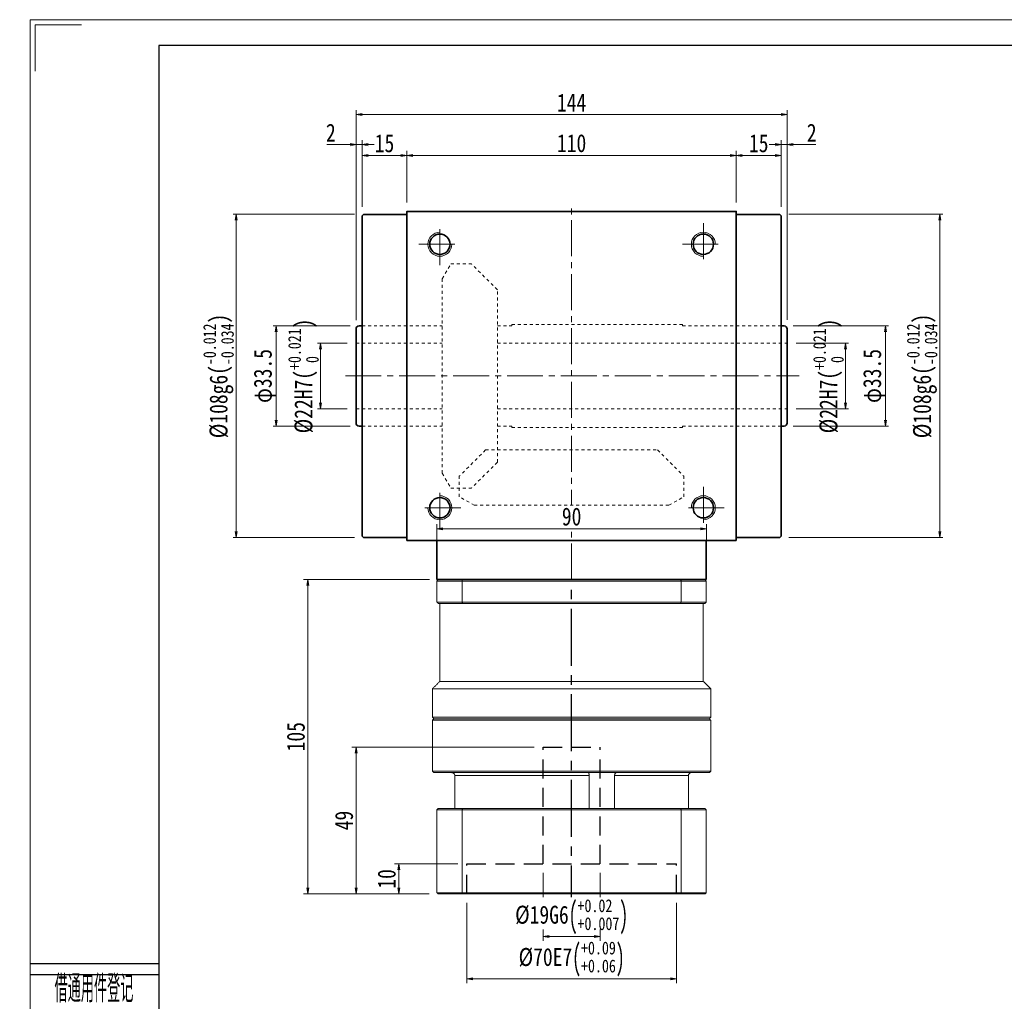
# Model space of a CAD drawing. Header units: millimetres. Extents: x -13 to 739, y -6 to 504.
# Tile 2 of 6: x -13 to 316, y 176 to 504. Entities that reach past the tile are written whole.
import ezdxf
from ezdxf.enums import TextEntityAlignment as Align

# ---------------------------------------------------------------- set-up
doc = ezdxf.new("R2010")
doc.units = ezdxf.units.MM
for name, pattern in [('CENTER2', [28.575, 19.05, -3.175, 3.175, -3.175]), ('DASHED2', [9.525, 6.35, -3.175]), ('点画线', [18, 12, -2, 2, -2]), ('虚线', [2, 1, -1])]:
    doc.linetypes.add(name, pattern=pattern)
for name, color, linetype in [('2细线层', 4, 'Continuous'), ('3中心线层', 1, 'CENTER2'), ('4虚线层', 6, 'DASHED2'), ('6文字层', 3, 'Continuous')]:
    doc.layers.add(name, color=color, linetype=linetype)
for name, color, linetype, lineweight in [('EB0', 7, 'Continuous', 35), ('中心线层', 1, '点画线', 18), ('图框_外框线', 7, 'Continuous', 18), ('尺寸线层', 3, 'Continuous', 18), ('粗实线层', 7, 'Continuous', 35)]:
    doc.layers.add(name, color=color, linetype=linetype, lineweight=lineweight)
doc.styles.add('PC_TEXTSTYLE', font='ISOCP.SHX', dxfattribs={"width": 0.707, "bigfont": 'GBCBIG.SHX'})
doc.styles.add('宋体', font='SimSun.ttf', dxfattribs={"width": 0.8})
doc.dimstyles.new('A水平标注$0', dxfattribs={"dimtxt": 3.5, "dimasz": 2, "dimexe": 1.5, "dimexo": 3, "dimgap": 1.1, "dimtad": 1, "dimtoh": 1, "dimdec": 4, "dimdsep": 46, "dimtxsty": '宋体', "dimblk": 'OPEN', "dimcen": 3, "dimclrd": 3, "dimclre": 3, "dimclrt": 6, "dimadec": 0, "dimazin": 0, "dimtm": 1e-09, "dimtfac": 1, "dimtdec": 4, "dimtix": 1, "dimtmove": 0, "dimatfit": 3, "dimldrblk": 'OPEN', "dimfxl": 0, "dimlwd": 13, "dimlwe": 13, "dimarcsym": 0})
doc.dimstyles.new('D直径标注φ25', dxfattribs={"dimtxt": 3.5, "dimasz": 2, "dimexe": 1, "dimexo": 3, "dimtad": 1, "dimtoh": 1, "dimdec": 1, "dimdsep": 46, "dimtxsty": '宋体', "dimblk": 'OPEN', "dimcen": 3, "dimclrd": 3, "dimclre": 3, "dimclrt": 130, "dimadec": 0, "dimazin": 0, "dimtm": 1e-09, "dimtfac": 1, "dimtdec": 1, "dimtmove": 0, "dimatfit": 0, "dimldrblk": 'OPEN', "dimfxl": 0, "dimlwd": 13, "dimlwe": 13, "dimarcsym": 0})

# ---------------------------------------------------------------- blocks, each defined once
blk = doc.blocks.new('_Open')
at = {"color": 0, "linetype": 'ByBlock', "lineweight": -2}
for p, q in [((-1, 0.17), (0, 0)), ((-1, -0.17), (0, 0)), ((0, 0), (-1, 0))]:
    blk.add_line(p, q, dxfattribs=at)
blk = doc.blocks.new('*D7')
at = {"layer": 'Defpoints', "color": 0, "transparency": 16777216}
for p in [(101.24, 458.95), (101.24, 438.75), (116.24, 440.25)]:
    blk.add_point(p, dxfattribs=at)
at = {"layer": '尺寸线层', "color": 3, "lineweight": 13, "transparency": 16777216}
for p, q in [((101.24, 441.75), (101.24, 460.45)), ((116.24, 443.25), (116.24, 460.45)), ((114.24, 458.95), (103.24, 458.95))]:
    blk.add_line(p, q, dxfattribs=at)
at = {"layer": '尺寸线层', "color": 3, "lineweight": 13, "transparency": 16777216, "xscale": 2, "yscale": 2, "zscale": 2, "rotation": 180}
blk.add_blockref('_Open', (101.24, 458.95), dxfattribs=at)
at = {"layer": '尺寸线层', "color": 3, "lineweight": 13, "transparency": 16777216, "xscale": 2, "yscale": 2, "zscale": 2}
blk.add_blockref('_Open', (116.24, 458.95), dxfattribs=at)
at = {"layer": '尺寸线层', "color": 6, "transparency": 16777216, "insert": (108.74, 462.96), "char_height": 6, "attachment_point": 5, "style": '宋体', "bg_fill": 3, "box_fill_scale": 1.1, "bg_fill_color": 257, "bg_fill_transparency": 0}
blk.add_mtext('15', dxfattribs=at)
blk = doc.blocks.new('*D8')
at = {"layer": 'Defpoints', "color": 0, "transparency": 16777216}
for p in [(241.24, 458.95), (226.24, 440.25), (241.24, 438.75)]:
    blk.add_point(p, dxfattribs=at)
at = {"layer": '尺寸线层', "color": 3, "lineweight": 13, "transparency": 16777216}
for p, q in [((226.24, 443.25), (226.24, 460.45)), ((241.24, 441.75), (241.24, 460.45)), ((228.24, 458.95), (239.24, 458.95))]:
    blk.add_line(p, q, dxfattribs=at)
at = {"layer": '尺寸线层', "color": 3, "lineweight": 13, "transparency": 16777216, "xscale": 2, "yscale": 2, "zscale": 2}
for p, rotation in [((226.24, 458.95), 179.9999999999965), ((241.24, 458.95), 359.9999999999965)]:
    blk.add_blockref('_Open', p, dxfattribs=dict(at, rotation=rotation))
at = {"layer": '尺寸线层', "color": 6, "transparency": 16777216, "insert": (233.74, 462.96), "char_height": 6, "attachment_point": 5, "style": '宋体', "bg_fill": 3, "box_fill_scale": 1.1, "bg_fill_color": 257, "bg_fill_transparency": 0}
blk.add_mtext('15', dxfattribs=at)
blk = doc.blocks.new('*D9')
at = {"layer": 'Defpoints', "color": 0, "transparency": 16777216}
for p in [(226.24, 458.95), (116.24, 440.25), (226.24, 440.25)]:
    blk.add_point(p, dxfattribs=at)
at = {"layer": '尺寸线层', "color": 3, "lineweight": 13, "transparency": 16777216}
for p, q in [((116.24, 443.25), (116.24, 460.45)), ((226.24, 443.25), (226.24, 460.45)), ((118.24, 458.95), (224.24, 458.95))]:
    blk.add_line(p, q, dxfattribs=at)
at = {"layer": '尺寸线层', "color": 3, "lineweight": 13, "transparency": 16777216, "xscale": 2, "yscale": 2, "zscale": 2, "rotation": 180}
blk.add_blockref('_Open', (116.24, 458.95), dxfattribs=at)
at = {"layer": '尺寸线层', "color": 3, "lineweight": 13, "transparency": 16777216, "xscale": 2, "yscale": 2, "zscale": 2}
blk.add_blockref('_Open', (226.24, 458.95), dxfattribs=at)
at = {"layer": '尺寸线层', "color": 6, "transparency": 16777216, "insert": (171.24, 462.98), "char_height": 6, "attachment_point": 5, "style": '宋体', "bg_fill": 3, "box_fill_scale": 1.1, "bg_fill_color": 257, "bg_fill_transparency": 0}
blk.add_mtext('110', dxfattribs=at)
blk = doc.blocks.new('*D10')
at = {"layer": 'Defpoints', "color": 0, "transparency": 16777216}
for p in [(99.24, 462.52), (101.24, 438.75), (99.24, 401)]:
    blk.add_point(p, dxfattribs=at)
at = {"layer": '尺寸线层', "color": 3, "lineweight": 13, "transparency": 16777216}
for p, q in [((99.24, 404), (99.24, 464.02)), ((101.24, 441.75), (101.24, 464.02)), ((89.5, 462.52), (93.25, 462.52)), ((93.25, 462.52), (97.24, 462.52)), ((101.24, 462.52), (99.24, 462.52)), ((103.24, 462.52), (105.24, 462.52))]:
    blk.add_line(p, q, dxfattribs=at)
at = {"layer": '尺寸线层', "color": 3, "lineweight": 13, "transparency": 16777216, "xscale": 2, "yscale": 2, "zscale": 2}
blk.add_blockref('_Open', (99.24, 462.52), dxfattribs=at)
at = {"layer": '尺寸线层', "color": 3, "lineweight": 13, "transparency": 16777216, "xscale": 2, "yscale": 2, "zscale": 2, "rotation": 180}
blk.add_blockref('_Open', (101.24, 462.52), dxfattribs=at)
at = {"layer": '尺寸线层', "color": 6, "transparency": 16777216, "insert": (90.82, 466.52), "char_height": 6, "attachment_point": 5, "style": '宋体', "bg_fill": 3, "box_fill_scale": 1.1, "bg_fill_color": 257, "bg_fill_transparency": 0}
blk.add_mtext('2', dxfattribs=at)
blk = doc.blocks.new('*D11')
at = {"layer": 'Defpoints', "color": 0, "transparency": 16777216}
for p in [(243.24, 462.52), (241.24, 438.75), (243.24, 401)]:
    blk.add_point(p, dxfattribs=at)
at = {"layer": '尺寸线层', "color": 3, "lineweight": 13, "transparency": 16777216}
for p, q in [((241.24, 441.75), (241.24, 464.02)), ((243.24, 404), (243.24, 464.02)), ((239.24, 462.52), (237.24, 462.52)), ((241.24, 462.52), (243.24, 462.52)), ((249, 462.52), (245.24, 462.52)), ((252.76, 462.52), (249, 462.52))]:
    blk.add_line(p, q, dxfattribs=at)
at = {"layer": '尺寸线层', "color": 3, "lineweight": 13, "transparency": 16777216, "xscale": 2, "yscale": 2, "zscale": 2}
blk.add_blockref('_Open', (241.24, 462.52), dxfattribs=at)
at = {"layer": '尺寸线层', "color": 3, "lineweight": 13, "transparency": 16777216, "xscale": 2, "yscale": 2, "zscale": 2, "rotation": 180}
blk.add_blockref('_Open', (243.24, 462.52), dxfattribs=at)
at = {"layer": '尺寸线层', "color": 6, "transparency": 16777216, "insert": (251.43, 466.52), "char_height": 6, "attachment_point": 5, "style": '宋体', "bg_fill": 3, "box_fill_scale": 1.1, "bg_fill_color": 257, "bg_fill_transparency": 0}
blk.add_mtext('2', dxfattribs=at)
blk = doc.blocks.new('*D22')
at = {"layer": 'Defpoints', "color": 0, "transparency": 16777216}
for p in [(101.74, 439.25), (59.21, 331.25), (101.74, 331.25)]:
    blk.add_point(p, dxfattribs=at)
at = {"layer": '尺寸线层', "color": 3, "lineweight": 13, "transparency": 16777216}
for p, q in [((98.74, 439.25), (58.21, 439.25)), ((59.21, 437.25), (59.21, 333.25)), ((98.74, 331.25), (58.21, 331.25))]:
    blk.add_line(p, q, dxfattribs=at)
at = {"layer": '尺寸线层', "color": 3, "lineweight": 13, "transparency": 16777216, "xscale": 2, "yscale": 2, "zscale": 2}
for p, rotation in [((59.21, 439.25), 90), ((59.21, 331.25), 270)]:
    blk.add_blockref('_Open', p, dxfattribs=dict(at, rotation=rotation))
at = {"layer": '尺寸线层', "color": 130, "transparency": 16777216, "insert": (53.29, 385.25), "char_height": 6, "attachment_point": 5, "rotation": 90, "style": '宋体'}
blk.add_mtext('{\\A1;\\A1;%%C108g6({\\H0.707107x;\\S-0.012^ -0.034;})}', dxfattribs=at)
blk = doc.blocks.new('*D23')
at = {"layer": 'Defpoints', "color": 0, "transparency": 16777216}
for p in [(99.24, 396.25), (87.4, 374.25), (99.24, 374.25)]:
    blk.add_point(p, dxfattribs=at)
at = {"layer": '尺寸线层', "color": 3, "lineweight": 13, "transparency": 16777216}
for p, q in [((96.24, 396.25), (86.4, 396.25)), ((87.4, 394.25), (87.4, 376.25)), ((96.24, 374.25), (86.4, 374.25))]:
    blk.add_line(p, q, dxfattribs=at)
at = {"layer": '尺寸线层', "color": 3, "lineweight": 13, "transparency": 16777216, "xscale": 2, "yscale": 2, "zscale": 2}
for p, rotation in [((87.4, 396.25), 90), ((87.4, 374.25), 270)]:
    blk.add_blockref('_Open', p, dxfattribs=dict(at, rotation=rotation))
at = {"layer": '尺寸线层', "color": 130, "transparency": 16777216, "insert": (81.66, 385.25), "char_height": 6, "attachment_point": 5, "rotation": 90, "style": '宋体'}
blk.add_mtext('{\\A1;\\A1;%%C22H7({\\H0.707107x;\\S+0.021^  0;})}', dxfattribs=at)
blk = doc.blocks.new('*D24')
at = {"layer": 'Defpoints', "color": 0, "transparency": 16777216}
for p in [(100.24, 402), (72.52, 368.5), (100.24, 368.5)]:
    blk.add_point(p, dxfattribs=at)
at = {"layer": '尺寸线层', "color": 3, "lineweight": 13, "transparency": 16777216}
for p, q in [((97.24, 402), (71.52, 402)), ((72.52, 400), (72.52, 370.5)), ((97.24, 368.5), (71.52, 368.5))]:
    blk.add_line(p, q, dxfattribs=at)
at = {"layer": '尺寸线层', "color": 3, "lineweight": 13, "transparency": 16777216, "xscale": 2, "yscale": 2, "zscale": 2}
for p, rotation in [((72.52, 402), 90), ((72.52, 368.5), 270)]:
    blk.add_blockref('_Open', p, dxfattribs=dict(at, rotation=rotation))
at = {"layer": '尺寸线层', "color": 130, "transparency": 16777216, "insert": (68.89, 385.25), "char_height": 6, "attachment_point": 5, "rotation": 90, "style": '宋体'}
blk.add_mtext('φ33.5', dxfattribs=at)
blk = doc.blocks.new('*D25')
at = {"layer": 'Defpoints', "color": 0, "transparency": 16777216}
for p in [(243.24, 396.25), (243.24, 374.25), (262.75, 374.25)]:
    blk.add_point(p, dxfattribs=at)
at = {"layer": '尺寸线层', "color": 3, "lineweight": 13, "transparency": 16777216}
for p, q in [((246.24, 396.25), (263.75, 396.25)), ((262.75, 394.25), (262.75, 376.25)), ((246.24, 374.25), (263.75, 374.25))]:
    blk.add_line(p, q, dxfattribs=at)
at = {"layer": '尺寸线层', "color": 3, "lineweight": 13, "transparency": 16777216, "xscale": 2, "yscale": 2, "zscale": 2}
for p, rotation in [((262.75, 396.25), 90), ((262.75, 374.25), 270)]:
    blk.add_blockref('_Open', p, dxfattribs=dict(at, rotation=rotation))
at = {"layer": '尺寸线层', "color": 130, "transparency": 16777216, "insert": (257.01, 385.25), "char_height": 6, "attachment_point": 5, "rotation": 90, "style": '宋体'}
blk.add_mtext('{\\A1;\\A1;%%C22H7({\\H0.707107x;\\S+0.021^  0;})}', dxfattribs=at)
blk = doc.blocks.new('*D26')
at = {"layer": 'Defpoints', "color": 0, "transparency": 16777216}
for p in [(242.24, 402), (242.24, 368.5), (276.05, 368.5)]:
    blk.add_point(p, dxfattribs=at)
at = {"layer": '尺寸线层', "color": 3, "lineweight": 13, "transparency": 16777216}
for p, q in [((245.24, 402), (277.05, 402)), ((276.05, 400), (276.05, 370.5)), ((245.24, 368.5), (277.05, 368.5))]:
    blk.add_line(p, q, dxfattribs=at)
at = {"layer": '尺寸线层', "color": 3, "lineweight": 13, "transparency": 16777216, "xscale": 2, "yscale": 2, "zscale": 2}
for p, rotation in [((276.05, 402), 90), ((276.05, 368.5), 270)]:
    blk.add_blockref('_Open', p, dxfattribs=dict(at, rotation=rotation))
at = {"layer": '尺寸线层', "color": 130, "transparency": 16777216, "insert": (272.42, 385.25), "char_height": 6, "attachment_point": 5, "rotation": 90, "style": '宋体'}
blk.add_mtext('φ33.5', dxfattribs=at)
blk = doc.blocks.new('*D27')
at = {"layer": 'Defpoints', "color": 0, "transparency": 16777216}
for p in [(240.74, 439.25), (240.74, 331.25), (294.22, 331.25)]:
    blk.add_point(p, dxfattribs=at)
at = {"layer": '尺寸线层', "color": 3, "lineweight": 13, "transparency": 16777216}
for p, q in [((243.74, 439.25), (295.22, 439.25)), ((294.22, 437.25), (294.22, 333.25)), ((243.74, 331.25), (295.22, 331.25))]:
    blk.add_line(p, q, dxfattribs=at)
at = {"layer": '尺寸线层', "color": 3, "lineweight": 13, "transparency": 16777216, "xscale": 2, "yscale": 2, "zscale": 2}
for p, rotation in [((294.22, 439.25), 90), ((294.22, 331.25), 270)]:
    blk.add_blockref('_Open', p, dxfattribs=dict(at, rotation=rotation))
at = {"layer": '尺寸线层', "color": 130, "transparency": 16777216, "insert": (288.29, 385.25), "char_height": 6, "attachment_point": 5, "rotation": 90, "style": '宋体'}
blk.add_mtext('{\\A1;\\A1;%%C108g6({\\H0.707107x;\\S-0.012^ -0.034;})}', dxfattribs=at)
blk = doc.blocks.new('*D28')
at = {"layer": 'Defpoints', "color": 0, "transparency": 16777216}
for p in [(99.24, 472.55), (99.24, 400.86), (243.24, 401)]:
    blk.add_point(p, dxfattribs=at)
at = {"layer": '尺寸线层', "color": 3, "lineweight": 13, "transparency": 16777216}
for p, q in [((99.24, 403.86), (99.24, 474.05)), ((243.24, 404), (243.24, 474.05)), ((241.24, 472.55), (101.24, 472.55))]:
    blk.add_line(p, q, dxfattribs=at)
at = {"layer": '尺寸线层', "color": 3, "lineweight": 13, "transparency": 16777216, "xscale": 2, "yscale": 2, "zscale": 2, "rotation": 180}
blk.add_blockref('_Open', (99.24, 472.55), dxfattribs=at)
at = {"layer": '尺寸线层', "color": 3, "lineweight": 13, "transparency": 16777216, "xscale": 2, "yscale": 2, "zscale": 2}
blk.add_blockref('_Open', (243.24, 472.55), dxfattribs=at)
at = {"layer": '尺寸线层', "color": 6, "transparency": 16777216, "insert": (171.24, 476.57), "char_height": 6, "attachment_point": 5, "style": '宋体', "bg_fill": 3, "box_fill_scale": 1.1, "bg_fill_color": 257, "bg_fill_transparency": 0}
blk.add_mtext('144', dxfattribs=at)
blk = doc.blocks.new('*D34')
at = {"layer": 'Defpoints', "color": 0, "transparency": 16777216}
for p in [(136.24, 212.25), (206.24, 212.25), (206.24, 183.9)]:
    blk.add_point(p, dxfattribs=at)
at = {"layer": '尺寸线层', "color": 3, "lineweight": 13, "transparency": 16777216}
for p, q in [((136.24, 209.25), (136.24, 182.4)), ((206.24, 209.25), (206.24, 182.4)), ((138.24, 183.9), (204.24, 183.9))]:
    blk.add_line(p, q, dxfattribs=at)
at = {"layer": '尺寸线层', "color": 3, "lineweight": 13, "transparency": 16777216, "xscale": 2, "yscale": 2, "zscale": 2, "rotation": 180}
blk.add_blockref('_Open', (136.24, 183.9), dxfattribs=at)
at = {"layer": '尺寸线层', "color": 3, "lineweight": 13, "transparency": 16777216, "xscale": 2, "yscale": 2, "zscale": 2}
blk.add_blockref('_Open', (206.24, 183.9), dxfattribs=at)
at = {"layer": '尺寸线层', "color": 6, "transparency": 16777216, "insert": (171.24, 190.46), "char_height": 6, "attachment_point": 5, "style": '宋体', "bg_fill": 3, "box_fill_scale": 1.1, "bg_fill_color": 257, "bg_fill_transparency": 0}
blk.add_mtext('{\\A1;{%%c70}{}{E7\\H0.7143x;{\\H2x;\\W0.5;(}\\S+0.09^ +0.06;{\\H2x;\\W0.5;)}}}', dxfattribs=at)
blk = doc.blocks.new('*D35')
at = {"layer": 'Defpoints', "color": 0, "transparency": 16777216}
for p in [(161.74, 222.25), (180.74, 222.25)]:
    blk.add_point(p, dxfattribs=at)
at = {"layer": '尺寸线层', "color": 3, "lineweight": 13, "transparency": 16777216}
for p, q in [((161.74, 219.25), (161.74, 196.53)), ((180.74, 219.25), (180.74, 196.53)), ((163.74, 198.03), (178.74, 198.03))]:
    blk.add_line(p, q, dxfattribs=at)
at = {"layer": '尺寸线层', "color": 3, "lineweight": 13, "transparency": 16777216, "xscale": 2, "yscale": 2, "zscale": 2, "rotation": 180}
blk.add_blockref('_Open', (161.74, 198.03), dxfattribs=at)
at = {"layer": '尺寸线层', "color": 3, "lineweight": 13, "transparency": 16777216, "xscale": 2, "yscale": 2, "zscale": 2}
blk.add_blockref('_Open', (180.74, 198.03), dxfattribs=at)
at = {"layer": '尺寸线层', "color": 6, "transparency": 16777216, "insert": (171.24, 204.59), "char_height": 6, "attachment_point": 5, "style": '宋体', "bg_fill": 3, "box_fill_scale": 1.1, "bg_fill_color": 257, "bg_fill_transparency": 0}
blk.add_mtext('{\\A1;{%%c19}{}{G6\\H0.7143x;{\\H2x;\\W0.5;(}\\S+0.02^ +0.007;{\\H2x;\\W0.5;)}}}', dxfattribs=at)
at = {"layer": 'Defpoints', "color": 0, "transparency": 16777216}
blk.add_point((180.74, 198.03), dxfattribs=at)
blk = doc.blocks.new('*D36')
at = {"layer": 'Defpoints', "color": 0, "transparency": 16777216}
for p in [(136.24, 222.25), (113.53, 212.25), (126.63, 212.25)]:
    blk.add_point(p, dxfattribs=at)
at = {"layer": '尺寸线层', "color": 3, "lineweight": 13, "transparency": 16777216}
for p, q in [((133.24, 222.25), (112.03, 222.25)), ((113.53, 220.25), (113.53, 214.25)), ((123.63, 212.25), (112.03, 212.25))]:
    blk.add_line(p, q, dxfattribs=at)
at = {"layer": '尺寸线层', "color": 3, "lineweight": 13, "transparency": 16777216, "xscale": 2, "yscale": 2, "zscale": 2}
for p, rotation in [((113.53, 222.25), 90), ((113.53, 212.25), 270)]:
    blk.add_blockref('_Open', p, dxfattribs=dict(at, rotation=rotation))
at = {"layer": '尺寸线层', "color": 6, "transparency": 16777216, "insert": (109.5, 217.25), "char_height": 6, "attachment_point": 5, "rotation": 90, "style": '宋体', "bg_fill": 3, "box_fill_scale": 1.1, "bg_fill_color": 257, "bg_fill_transparency": 0}
blk.add_mtext('10', dxfattribs=at)
blk = doc.blocks.new('*D37')
at = {"layer": 'Defpoints', "color": 0, "transparency": 16777216}
for p in [(161.74, 261.25), (99.28, 212.25), (126.63, 212.25)]:
    blk.add_point(p, dxfattribs=at)
at = {"layer": '尺寸线层', "color": 3, "lineweight": 13, "transparency": 16777216}
for p, q in [((158.74, 261.25), (97.78, 261.25)), ((99.28, 259.25), (99.28, 214.25)), ((123.63, 212.25), (97.78, 212.25))]:
    blk.add_line(p, q, dxfattribs=at)
at = {"layer": '尺寸线层', "color": 3, "lineweight": 13, "transparency": 16777216, "xscale": 2, "yscale": 2, "zscale": 2}
for p, rotation in [((99.28, 261.25), 90), ((99.28, 212.25), 270)]:
    blk.add_blockref('_Open', p, dxfattribs=dict(at, rotation=rotation))
at = {"layer": '尺寸线层', "color": 6, "transparency": 16777216, "insert": (95.25, 236.75), "char_height": 6, "attachment_point": 5, "rotation": 90, "style": '宋体', "bg_fill": 3, "box_fill_scale": 1.1, "bg_fill_color": 257, "bg_fill_transparency": 0}
blk.add_mtext('49', dxfattribs=at)
blk = doc.blocks.new('*D38')
at = {"layer": 'Defpoints', "color": 0, "transparency": 16777216}
for p in [(83.17, 317.25), (126.73, 317.25), (126.63, 212.25)]:
    blk.add_point(p, dxfattribs=at)
at = {"layer": '尺寸线层', "color": 3, "lineweight": 13, "transparency": 16777216}
for p, q in [((123.73, 317.25), (81.67, 317.25)), ((83.17, 214.25), (83.17, 315.25)), ((123.63, 212.25), (81.67, 212.25))]:
    blk.add_line(p, q, dxfattribs=at)
at = {"layer": '尺寸线层', "color": 3, "lineweight": 13, "transparency": 16777216, "xscale": 2, "yscale": 2, "zscale": 2}
for p, rotation in [((83.17, 317.25), 90), ((83.17, 212.25), 270)]:
    blk.add_blockref('_Open', p, dxfattribs=dict(at, rotation=rotation))
at = {"layer": '尺寸线层', "color": 6, "transparency": 16777216, "insert": (79.14, 264.75), "char_height": 6, "attachment_point": 5, "rotation": 90, "style": '宋体', "bg_fill": 3, "box_fill_scale": 1.1, "bg_fill_color": 257, "bg_fill_transparency": 0}
blk.add_mtext('105', dxfattribs=at)
blk = doc.blocks.new('*D39')
at = {"layer": 'Defpoints', "color": 0, "transparency": 16777216}
for p in [(216.24, 334.22), (126.24, 323.75), (216.24, 323.75)]:
    blk.add_point(p, dxfattribs=at)
at = {"layer": '尺寸线层', "color": 3, "lineweight": 13, "transparency": 16777216}
for p, q in [((126.24, 326.75), (126.24, 335.72)), ((216.24, 326.75), (216.24, 335.72)), ((128.24, 334.22), (214.24, 334.22))]:
    blk.add_line(p, q, dxfattribs=at)
at = {"layer": '尺寸线层', "color": 3, "lineweight": 13, "transparency": 16777216, "xscale": 2, "yscale": 2, "zscale": 2, "rotation": 180}
blk.add_blockref('_Open', (126.24, 334.22), dxfattribs=at)
at = {"layer": '尺寸线层', "color": 3, "lineweight": 13, "transparency": 16777216, "xscale": 2, "yscale": 2, "zscale": 2}
blk.add_blockref('_Open', (216.24, 334.22), dxfattribs=at)
at = {"layer": '尺寸线层', "color": 6, "transparency": 16777216, "insert": (171.24, 338.26), "char_height": 6, "attachment_point": 5, "style": '宋体', "bg_fill": 3, "box_fill_scale": 1.1, "bg_fill_color": 257, "bg_fill_transparency": 0}
blk.add_mtext('90', dxfattribs=at)

msp = doc.modelspace()

# ---------------------------------------------------------------- linework, layer by layer
at = {"color": 7, "linetype": 'Continuous', "lineweight": 15}
for p, q in [((126.23378, 316.74506), (134.64143, 316.74506)), ((126.23378, 309.74506), (126.23378, 316.74506)), ((134.81949, 317.24506), (126.73378, 317.24506)), ((134.64143, 316.74506), (207.82612, 316.74506)), ((134.64143, 316.74506), (134.64143, 309.74506)), ((207.64806, 317.24506), (134.81949, 317.24506)), ((215.73378, 317.24506), (207.64806, 317.24506)), ((207.82612, 316.74506), (216.23378, 316.74506)), ((207.82612, 309.74506), (207.82612, 316.74506)), ((216.23378, 316.74506), (216.23378, 309.74506)), ((134.64143, 309.74506), (126.23378, 309.74506)), ((126.73378, 309.24506), (134.81949, 309.24506)), ((207.82612, 309.74506), (134.64143, 309.74506)), ((134.81949, 309.24506), (207.64806, 309.24506)), ((207.64806, 309.24506), (215.73378, 309.24506)), ((216.23378, 309.74506), (207.82612, 309.74506)), ((215.23378, 283.24506), (127.23378, 283.24506)), ((217.73378, 280.74506), (124.73378, 280.74506)), ((217.73378, 271.24506), (124.73378, 271.24506)), ((124.73378, 270.24506), (171.23378, 270.24506)), ((171.23378, 270.74506), (125.23378, 270.74506)), ((125.23378, 270.74506), (217.23378, 270.74506)), ((217.23378, 270.74506), (171.23378, 270.74506)), ((171.23378, 270.24506), (217.73378, 270.24506)), ((217.73378, 253.24506), (124.73378, 253.24506)), ((125.23378, 252.74506), (217.23378, 252.74506)), ((132.23301, 251.74506), (177.06221, 251.74506)), ((132.23301, 240.74506), (132.23301, 251.74506)), ((177.06221, 251.74506), (177.06221, 240.74506)), ((185.59362, 240.74506), (185.59362, 251.74506)), ((185.59362, 251.74506), (210.23454, 251.74506)), ((210.23454, 251.74506), (210.23454, 240.74506)), ((126.23378, 240.34506), (134.64143, 240.34506)), ((126.23378, 240.34506), (126.23378, 212.64506)), ((134.78381, 240.74506), (126.63378, 240.74506)), ((134.64143, 240.34506), (134.64143, 212.64506)), ((134.64143, 240.34506), (207.82612, 240.34506)), ((207.68374, 240.74506), (134.78381, 240.74506)), ((215.83378, 240.74506), (207.68374, 240.74506)), ((207.82612, 240.34506), (207.82612, 212.64506)), ((207.82612, 240.34506), (216.23378, 240.34506)), ((216.23378, 240.34506), (216.23378, 212.64506)), ((134.64143, 212.64506), (126.23378, 212.64506)), ((126.63378, 212.24506), (134.78381, 212.24506)), ((207.82612, 212.64506), (134.64143, 212.64506)), ((134.78381, 212.24506), (207.68374, 212.24506)), ((207.68374, 212.24506), (215.83378, 212.24506)), ((216.23378, 212.64506), (207.82612, 212.64506))]:
    msp.add_line(p, q, dxfattribs=at)
for points in [[(126.73378, 317.24506), (126.23378, 316.74506)], [(134.81949, 317.24506), (134.64143, 316.74506)], [(207.64806, 317.24506), (207.82612, 316.74506)], [(215.73378, 317.24506), (216.23378, 316.74506)], [(126.23378, 309.74506), (126.73378, 309.24506)], [(127.23378, 283.24506), (127.23378, 309.24506)], [(134.64143, 309.74506), (134.81949, 309.24506)], [(207.82612, 309.74506), (207.64806, 309.24506)], [(215.23378, 309.24506), (215.23378, 283.24506)], [(215.73378, 309.24506), (216.23378, 309.74506)], [(124.73378, 280.74506), (127.23378, 283.24506)], [(215.23378, 283.24506), (217.73378, 280.74506)], [(124.73378, 271.24506), (124.73378, 280.74506)], [(217.73378, 280.74506), (217.73378, 271.24506)], [(125.23378, 270.74506), (124.73378, 271.24506)], [(124.73378, 270.24506), (125.23378, 270.74506)], [(124.73378, 253.24506), (124.73378, 270.24506)], [(217.73378, 271.24506), (217.23378, 270.74506)], [(217.23378, 270.74506), (217.73378, 270.24506)], [(217.73378, 270.24506), (217.73378, 253.24506)], [(125.23378, 252.74506), (124.73378, 253.24506)], [(217.73378, 253.24506), (217.23378, 252.74506)], [(126.23378, 240.34506), (126.63378, 240.74506)], [(134.64143, 240.34506), (134.78381, 240.74506)], [(207.82612, 240.34506), (207.68374, 240.74506)], [(215.83378, 240.74506), (216.23378, 240.34506)], [(126.23378, 212.64506), (126.63378, 212.24506)], [(134.78381, 212.24506), (134.64143, 212.64506)], [(207.68374, 212.24506), (207.82612, 212.64506)], [(215.83378, 212.24506), (216.23378, 212.64506)]]:
    msp.add_open_spline(points, degree=1, dxfattribs=at)
for points, knots in [([(132.23301, 251.74506), (132.22278, 251.85514), (132.20231, 252.07528), (132.04274, 252.37017), (131.80352, 252.5981), (131.52603, 252.72585), (131.33553, 252.73948), (131.25755, 252.74506)], [0, 0, 0, 0, 0.2090346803, 0.4180270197, 0.631427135, 0.8491383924, 1, 1, 1, 1]), ([(177.03219, 252.62154), (177.03172, 252.61406), (177.02874, 252.56698), (177.04139, 252.38379), (177.05756, 252.09079), (177.06066, 251.86032), (177.06221, 251.74506)], [0, 0, 0, 0, 0.058585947, 0.369068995, 0.684466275, 1, 1, 1, 1]), ([(185.59362, 251.74506), (185.60025, 251.85514), (185.6135, 252.07528), (185.71284, 252.37017), (185.84928, 252.5981), (185.99094, 252.72585), (186.07347, 252.73948), (186.10725, 252.74506)], [0, 0, 0, 0, 0.20903468, 0.41802702, 0.631427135, 0.849138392, 1, 1, 1, 1]), ([(211.21, 252.74506), (211.19311, 252.74478), (211.06779, 252.74271), (210.83556, 252.68937), (210.5549, 252.51413), (210.346, 252.25071), (210.24645, 251.97686), (210.23757, 251.80405), (210.23454, 251.74506)], [0, 0, 0, 0, 0.032681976, 0.242401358, 0.454080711, 0.670711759, 0.887588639, 1, 1, 1, 1])]:
    msp.add_open_spline(points, degree=3, knots=knots, dxfattribs=at)
at = {"layer": '2细线层'}
for p, q in [((-9.45858, 188.97407), (33.32796, 188.97407)), ((-9.45858, 185.31891), (33.32796, 185.31891))]:
    msp.add_line(p, q, dxfattribs=at)
at = {"layer": '3中心线层'}
msp.add_line((171.23727, 202.73116), (171.23523, 317.24506), dxfattribs=at)
at = {"layer": '4虚线层'}
for p, q in [((161.73623, 261.24506), (180.73623, 261.24506)), ((161.73693, 222.24506), (161.73623, 261.24506)), ((180.73693, 222.24506), (180.73623, 261.24506)), ((136.23693, 222.24506), (206.23693, 222.24506)), ((136.2371, 212.24506), (136.23693, 222.24506)), ((206.2371, 212.24506), (206.23693, 222.24506))]:
    msp.add_line(p, q, dxfattribs=at)
at = {"layer": 'EB0'}
for p, q in [((216.23523, 317.24506), (126.23523, 317.24506)), ((211.23523, 317.24506), (216.23523, 317.24506))]:
    msp.add_line(p, q, dxfattribs=at)
at = {"layer": '中心线层'}
for p, q in [((171.23523, 317.24506), (171.23523, 443.24026)), ((127.23523, 422.24506), (127.23523, 436.24506)), ((215.23523, 436.24506), (215.23523, 422.24506)), ((120.23523, 429.24506), (134.23523, 429.24506)), ((208.23523, 429.24506), (222.23523, 429.24506)), ((95.67226, 385.24506), (247.24691, 385.24506)), ((127.23523, 334.24506), (127.23523, 348.24506)), ((215.23523, 348.24506), (215.23523, 334.24506)), ((134.23523, 341.24506), (120.23523, 341.24506)), ((222.23523, 341.24506), (208.23523, 341.24506))]:
    msp.add_line(p, q, dxfattribs=at)
at = {"layer": '图框_外框线', "color": 3}
msp.add_lwpolyline([(-9.6263, -6.02975), (712.00526, -6.02975), (712.00526, 504.26685), (-9.6263, 504.26685)], close=True, dxfattribs=at)
msp.add_lwpolyline([(-7.90813, 487.08515), (-7.90813, 502.54868), (7.55541, 502.54868)], dxfattribs=at)
at = {"layer": '图框_外框线', "color": 3, "lineweight": 25}
msp.add_lwpolyline([(33.32796, 2.5611), (703.41441, 2.5611), (703.41441, 495.676), (33.32796, 495.676)], close=True, dxfattribs=at)
at = {"layer": '粗实线层'}
for p, q in [((101.73523, 439.24506), (101.23523, 438.74506)), ((101.23523, 438.74506), (101.23523, 331.74506)), ((116.23523, 439.24506), (101.73523, 439.24506)), ((226.23523, 439.24506), (240.73523, 439.24506)), ((240.73523, 439.24506), (241.23523, 438.74506)), ((241.23523, 438.74506), (241.23523, 331.74506)), ((101.23523, 401.99506), (100.23523, 401.99506)), ((241.23523, 401.99506), (242.23523, 401.99506)), ((99.23523, 400.99506), (99.23523, 369.49506)), ((243.23523, 400.99506), (243.23523, 369.49506)), ((101.23523, 368.49506), (100.23523, 368.49506)), ((101.23523, 368.49506), (100.23523, 368.49506)), ((241.23523, 368.49506), (242.23523, 368.49506)), ((241.23523, 368.49506), (242.23523, 368.49506)), ((241.23523, 368.49506), (242.23523, 368.49506)), ((101.23523, 331.74506), (101.73523, 331.24506)), ((116.23523, 331.24506), (101.73523, 331.24506)), ((126.23523, 317.24506), (126.23523, 330.24506)), ((216.23523, 317.24506), (216.23523, 330.24506)), ((226.23523, 331.24506), (240.73523, 331.24506)), ((241.23523, 331.74506), (240.73523, 331.24506))]:
    msp.add_line(p, q, dxfattribs=at)
at = {"layer": '粗实线层', "color": 6, "linetype": '虚线', "lineweight": 18}
for p, q in [((128.03523, 417.74506), (130.92199, 422.74506)), ((130.92199, 422.74506), (137.74787, 422.74506)), ((146.43523, 414.0577), (137.74787, 422.74506)), ((128.03523, 417.74506), (128.03523, 352.74506)), ((146.43523, 356.43242), (146.43523, 414.0577)), ((146.43523, 401.99506), (151.23523, 401.99506)), ((151.23523, 402.49506), (151.23523, 401.99506)), ((151.23523, 402.49506), (208.23523, 402.49506)), ((208.23523, 402.49506), (208.23523, 401.99506)), ((99.23523, 396.24506), (128.03523, 396.24506)), ((146.43523, 396.24506), (243.23523, 396.24506)), ((99.23523, 374.24506), (128.03523, 374.24506)), ((146.43523, 374.24506), (243.23523, 374.24506)), ((101.23523, 368.49506), (128.03523, 368.49506)), ((146.43523, 368.49506), (151.23523, 368.49506)), ((151.23523, 367.99506), (151.23523, 368.49506)), ((208.23523, 368.49506), (241.23523, 368.49506)), ((208.23523, 367.99506), (208.23523, 368.49506)), ((151.23523, 367.99506), (208.23523, 367.99506)), ((142.52259, 360.54506), (133.73523, 351.7577)), ((142.52259, 360.54506), (199.94787, 360.54506)), ((199.94787, 360.54506), (208.73523, 351.7577)), ((146.43523, 356.43242), (137.74787, 347.74506)), ((128.03523, 352.74506), (130.92199, 347.74506)), ((133.73523, 344.93181), (133.73523, 351.7577)), ((208.73523, 344.93181), (208.73523, 351.7577)), ((130.92199, 347.74506), (137.74787, 347.74506)), ((138.73523, 342.04506), (133.73523, 344.93181)), ((203.73523, 342.04506), (138.73523, 342.04506)), ((203.73523, 342.04506), (208.73523, 344.93181))]:
    msp.add_line(p, q, dxfattribs=at)
at = {"layer": '粗实线层'}
for points in [[(116.23523, 330.24506), (116.23523, 440.24506)], [(116.23523, 439.64506), (116.23523, 440.24506), (226.23523, 440.24506), (226.23523, 439.64506)], [(226.23523, 330.24506), (226.23523, 440.24506)], [(226.23523, 330.24506), (116.23523, 330.24506)]]:
    msp.add_lwpolyline(points, dxfattribs=at)
for centre in [(127.23523, 429.24506), (215.23523, 429.24506), (127.23523, 341.24506), (215.23523, 341.24506)]:
    msp.add_circle(centre, 3.4, dxfattribs=at)
at = {"layer": '粗实线层', "lineweight": 18}
for centre, start, end in [((127.23523, 429.24506), 90, 360), ((215.23523, 429.24506), 0, 270), ((127.23523, 341.24506), 180, 90), ((215.23523, 341.24506), 270, 180)]:
    msp.add_arc(centre, 4, start, end, dxfattribs=at)
at = {"layer": '粗实线层'}
for centre, start, end in [((100.23523, 400.99506), 90, 180), ((242.23523, 400.99506), 0, 90), ((100.23523, 369.49506), 180, 270), ((100.23523, 369.49506), 180, 270), ((242.23523, 369.49506), 270, 0), ((242.23523, 369.49506), 270, 0)]:
    msp.add_arc(centre, 1, start, end, dxfattribs=at)

# ---------------------------------------------------------------- texts
at = {"layer": '6文字层', "color": 3, "style": 'PC_TEXTSTYLE', "width": 0.667}
msp.add_text('借通用件登记', height=9.137891, dxfattribs=at).set_placement((11.70267, 180.99227), align=Align.MIDDLE)

# ---------------------------------------------------------------- next in the draw order: dimensions: what is measured, and where the dimension line sits
at = {"layer": '尺寸线层'}
for base, p1, p2, picture, middle in [((101.23523, 458.9452), (116.23523, 440.24506), (101.23523, 438.74506), '*D7', (108.73523, 462.9614)), ((241.23523, 458.9452), (226.23523, 440.24506), (241.23523, 438.74506), '*D8', (233.73523, 462.9614)), ((216.23523, 334.22415), (126.23523, 323.74506), (216.23523, 323.74506), '*D39', (171.23523, 338.25711))]:
    dim = msp.add_linear_dim(base=base, p1=p1, p2=p2, dimstyle='A水平标注$0', override={"dimtxt": 6, "dimdec": 1, "dimpost": '<>', "dimblk": 'Open', "dimtvp": 0.1, "dimtfill": 1, "dimtfillclr": 256}, dxfattribs=at)
    dim.commit()
    dim.dimension.update_dxf_attribs({"geometry": picture, "text_midpoint": middle})
dim = msp.add_linear_dim(base=(206.2371, 183.90366), p1=(136.2371, 212.24506), p2=(206.2371, 212.24506), text='{\\A1;{%%c<>}{}{E7\\H0.7143x;{\\H2x;\\W0.5;(}\\S+0.09^ +0.06;{\\H2x;\\W0.5;)}}}', dimstyle='A水平标注$0', override={"dimtxt": 6, "dimdec": 1, "dimpost": '<>', "dimblk": 'Open', "dimtp": 0.09, "dimtm": -0.06, "dimtdec": 2, "dimtvp": 0.1, "dimtfill": 1, "dimtfillclr": 256, "dimtzin": 8}, dxfattribs=at)
dim.commit()
dim.dimension.update_dxf_attribs({"geometry": '*D34', "text_midpoint": (171.2371, 183.90366), "dimtype": 160})

# ---------------------------------------------------------------- next in the draw order: dimensions: what is measured, and where the dimension line sits
for base, p1, p2, picture, middle in [((99.23523, 462.51601), (101.23523, 438.74506), (99.23523, 400.99506), '*D10', (90.82429, 462.51601)), ((243.23523, 462.51601), (241.23523, 438.74506), (243.23523, 400.99506), '*D11', (251.42908, 462.51601))]:
    dim = msp.add_linear_dim(base=base, p1=p1, p2=p2, dimstyle='A水平标注$0', override={"dimtxt": 6, "dimdec": 1, "dimpost": '<>', "dimblk": 'Open', "dimtvp": 0.1, "dimtfill": 1, "dimtfillclr": 256}, dxfattribs=at)
    dim.commit()
    dim.dimension.update_dxf_attribs({"geometry": picture, "text_midpoint": middle, "dimtype": 160})
dim = msp.add_linear_dim(base=(226.23523, 458.9452), p1=(116.23523, 440.24506), p2=(226.23523, 440.24506), dimstyle='A水平标注$0', override={"dimtxt": 6, "dimdec": 1, "dimpost": '<>', "dimblk": 'Open', "dimtvp": 0.1, "dimtfill": 1, "dimtfillclr": 256}, dxfattribs=at)
dim.commit()
dim.dimension.update_dxf_attribs({"geometry": '*D9', "text_midpoint": (171.23523, 462.97816)})
dim = msp.add_linear_dim(base=(180.73693, 198.03477), p1=(161.73693, 222.24506), p2=(180.73693, 222.24506), text='{\\A1;{%%c<>}{}{G6\\H0.7143x;{\\H2x;\\W0.5;(}\\S+0.02^ +0.007;{\\H2x;\\W0.5;)}}}', dimstyle='A水平标注$0', override={"dimtxt": 6, "dimdec": 1, "dimpost": '<>', "dimblk": 'Open', "dimtp": 0.02, "dimtm": -0.007, "dimtdec": 3, "dimtvp": 0.1, "dimtfill": 1, "dimtfillclr": 256, "dimtzin": 8}, dxfattribs=at)
dim.commit()
dim.dimension.update_dxf_attribs({"geometry": '*D35', "text_midpoint": (171.23693, 198.03477), "dimtype": 160})

# ---------------------------------------------------------------- next in the draw order: linework, layer by layer
at = {"layer": '粗实线层'}
for p, q in [((101.23523, 401.99506), (100.23523, 401.99506)), ((241.23523, 401.99506), (242.23523, 401.99506)), ((99.23523, 400.99506), (99.23523, 369.49506)), ((243.23523, 400.99506), (243.23523, 369.49506))]:
    msp.add_line(p, q, dxfattribs=at)
at = {"layer": '粗实线层', "color": 6, "linetype": '虚线', "lineweight": 18}
for p, q in [((101.23523, 401.99506), (128.03523, 401.99506)), ((208.23523, 401.99506), (241.23523, 401.99506))]:
    msp.add_line(p, q, dxfattribs=at)
at = {"layer": '粗实线层'}
for centre, start, end in [((100.23523, 400.99506), 90, 180), ((242.23523, 400.99506), 0, 90)]:
    msp.add_arc(centre, 1, start, end, dxfattribs=at)

# ---------------------------------------------------------------- next in the draw order: dimensions: what is measured, and where the dimension line sits
at = {"layer": '尺寸线层'}
for base, p1, p2, picture, middle in [((59.2109, 331.24506), (101.73523, 439.24506), (101.73523, 331.24506), '*D22', (53.28613, 385.24506)), ((294.21505, 331.24506), (240.73523, 439.24506), (240.73523, 331.24506), '*D27', (288.29027, 385.24506))]:
    dim = msp.add_linear_dim(base=base, p1=p1, p2=p2, angle=270, text='{\\A1;\\A1;%%C108g6({\\H0.707107x;\\S-0.012^ -0.034;})}', dimstyle='D直径标注φ25', override={"dimtxt": 6, "dimgap": 0.5, "dimpost": 'φ<>', "dimtp": -0.012, "dimtm": 0.034, "dimtdec": 3, "dimtfill": 0, "dimtzin": 8}, dxfattribs=at)
    dim.commit()
    dim.dimension.update_dxf_attribs({"geometry": picture, "text_midpoint": middle})
for base, p1, p2, picture, middle in [((87.39687, 374.24506), (99.23523, 396.24506), (99.23523, 374.24506), '*D23', (87.39687, 385.24506)), ((262.74867, 374.24506), (243.23523, 396.24506), (243.23523, 374.24506), '*D25', (262.74867, 385.24506))]:
    dim = msp.add_linear_dim(base=base, p1=p1, p2=p2, angle=270, text='{\\A1;\\A1;%%C22H7({\\H0.707107x;\\S+0.021^  0;})}', dimstyle='D直径标注φ25', override={"dimtxt": 6, "dimgap": 0.5, "dimpost": 'φ<>', "dimtp": 0.021, "dimtm": 0, "dimtdec": 3, "dimtfill": 0, "dimtzin": 8}, dxfattribs=at)
    dim.commit()
    dim.dimension.update_dxf_attribs({"geometry": picture, "text_midpoint": middle, "dimtype": 160})
for base, p1, p2, angle, dimstyle, override, picture, middle in [((72.51933, 368.49506), (100.23523, 401.99506), (100.23523, 368.49506), 270, 'D直径标注φ25', {"dimtxt": 6, "dimgap": 0.5, "dimpost": 'φ<>', "dimtfill": 0}, '*D24', (68.88525, 385.24506)), ((276.05398, 368.49506), (242.23523, 401.99506), (242.23523, 368.49506), 270, 'D直径标注φ25', {"dimtxt": 6, "dimgap": 0.5, "dimpost": 'φ<>', "dimtfill": 0}, '*D26', (272.41991, 385.24506)), ((113.53105, 212.24506), (136.23693, 222.24506), (126.63378, 212.24506), 90, 'A水平标注$0', {"dimtxt": 6, "dimdec": 1, "dimpost": '<>', "dimblk": 'Open', "dimtvp": 0.1, "dimtfill": 1, "dimtfillclr": 256}, '*D36', (109.49809, 217.24506))]:
    dim = msp.add_linear_dim(base=base, p1=p1, p2=p2, angle=angle, dimstyle=dimstyle, override=override, dxfattribs=at)
    dim.commit()
    dim.dimension.update_dxf_attribs({"geometry": picture, "text_midpoint": middle})

# ---------------------------------------------------------------- next in the draw order: dimensions: what is measured, and where the dimension line sits
dim = msp.add_linear_dim(base=(99.23523, 472.55326), p1=(243.23523, 400.99506), p2=(99.23523, 400.85617), dimstyle='A水平标注$0', override={"dimtxt": 6, "dimdec": 1, "dimpost": '<>', "dimblk": 'Open', "dimtvp": 0.1, "dimtfill": 1, "dimtfillclr": 256}, dxfattribs=at)
dim.commit()
dim.dimension.update_dxf_attribs({"geometry": '*D28', "text_midpoint": (171.23523, 476.56947)})
dim = msp.add_linear_dim(base=(99.28447, 212.24506), p1=(161.73623, 261.24506), p2=(126.63378, 212.24506), angle=90, dimstyle='A水平标注$0', override={"dimtxt": 6, "dimdec": 1, "dimpost": '<>', "dimblk": 'Open', "dimtvp": 0.1, "dimtfill": 1, "dimtfillclr": 256}, dxfattribs=at)
dim.commit()
dim.dimension.update_dxf_attribs({"geometry": '*D37', "text_midpoint": (95.25151, 236.74506)})

# ---------------------------------------------------------------- next in the draw order: dimensions: what is measured, and where the dimension line sits
dim = msp.add_linear_dim(base=(83.1696, 317.24506), p1=(126.63378, 212.24506), p2=(126.73378, 317.24506), angle=90, dimstyle='A水平标注$0', override={"dimtxt": 6, "dimdec": 1, "dimpost": '<>', "dimblk": 'Open', "dimtvp": 0.1, "dimtfill": 1, "dimtfillclr": 256}, dxfattribs=at)
dim.commit()
dim.dimension.update_dxf_attribs({"geometry": '*D38', "text_midpoint": (79.13664, 264.74506)})

doc.saveas('drawing.dxf')
